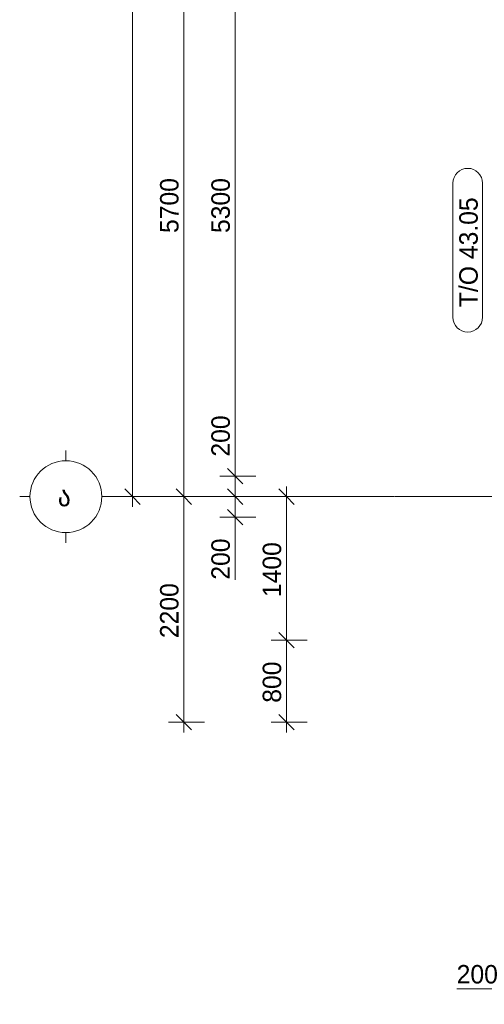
# Model space of a CAD drawing. Header units: millimetres. Extents: x -5900 to 46500, y -6400 to 34843.
# Tile 1 of 15: x -5900 to -1374, y -4950 to 4651. Entities that reach past the tile are written whole.
import ezdxf

# ---------------------------------------------------------------- set-up
doc = ezdxf.new("R2010")
doc.units = ezdxf.units.MM
doc.linetypes.add('StructuralPlan-L13$0$Grid Line', pattern=[22.225, 12.7, -3.175, 3.175, -3.175])
for name, color, linetype, lineweight in [('S - LINE', 7, 'Continuous', 20), ('StructuralPlan-L13$0$A-010-D_DIM', 7, 'Continuous', 5), ('StructuralPlan-L13$0$A-010-D_DIM-100', 7, 'Continuous', 5), ('StructuralPlan-L13$0$S-280-A_STRUCT_FRAME', 7, 'Continuous', 5), ('StructuralPlan-L13$0$Z-030-M_GRID', 7, 'Continuous', 5), ('StructuralPlan-L13$0$Z-033_T_GRIDREF', 7, 'Continuous', 5)]:
    doc.layers.add(name, color=color, linetype=linetype, lineweight=lineweight)
doc.styles.add('StructuralPlan-L13$0$Cubicon', font='Cubicon.ttf', dxfattribs={"height": 200})
doc.styles.add('StructuralPlan-L13$0$Cubicon_2', font='Cubicon.ttf', dxfattribs={"height": 180})
doc.dimstyles.new('StructuralPlan-L13$0$CUB_DIM_1_8', dxfattribs={"dimscale": 304.8, "dimtxt": 181.601257, "dimasz": 0.492126, "dimexe": 0.492126, "dimexo": 0.0625, "dimgap": 0, "dimtad": 1, "dimdec": 0, "dimzin": 0, "dimdsep": 46, "dimtxsty": 'StructuralPlan-L13$0$Cubicon_2', "dimblk1": 'StructuralPlan-L13$0$_Oblique', "dimblk2": 'StructuralPlan-L13$0$_Oblique', "dimsah": 1, "dimcen": 0.09, "dimdle": 0.328084, "dimazin": 0, "dimtfac": 1, "dimtdec": 4, "dimtix": 1, "dimtmove": 0, "dimatfit": 3, "dimfxl": 0.656168, "dimfxlon": 1, "dimtvp": 1, "dimtolj": 1, "dimtzin": 0, "dimarcsym": 2})
doc.dimstyles.new('StructuralPlan-L13$0$CUB_DIM_1_8_1', dxfattribs={"dimscale": 304.8, "dimtxt": 181.601257, "dimasz": 0.492126, "dimexe": 0.492126, "dimexo": 0.0625, "dimgap": 0, "dimtad": 1, "dimdec": 0, "dimzin": 0, "dimdsep": 46, "dimtxsty": 'StructuralPlan-L13$0$Cubicon_2', "dimblk1": 'StructuralPlan-L13$0$_Oblique', "dimblk2": 'StructuralPlan-L13$0$_Oblique', "dimsah": 1, "dimcen": 0.09, "dimdle": 0.328084, "dimazin": 0, "dimtfac": 1, "dimtdec": 4, "dimtix": 1, "dimtmove": 1, "dimatfit": 3, "dimfxl": 0.656168, "dimfxlon": 1, "dimtvp": 1, "dimtolj": 1, "dimtzin": 0, "dimarcsym": 2})

# ---------------------------------------------------------------- blocks, each defined once
blk = doc.blocks.new('StructuralPlan-L13$0$Grid - 00_CUB_ღერძის თავი-752507-L13')
at = {"layer": 'StructuralPlan-L13$0$Z-033_T_GRIDREF'}
for p, q in [((0, 3.5), (0, 4.5)), ((-3.5, 0), (-4.5, 0)), ((3.5, 0), (4.5, 0)), ((0, -3.5), (0, -4.5))]:
    blk.add_line(p, q, dxfattribs=at)
blk.add_circle((0, 0), 3.5, dxfattribs=at)
blk = doc.blocks.new('StructuralPlan-L13$0$DIMBLOCK55-L13')
at = {"layer": 'StructuralPlan-L13$0$A-010-D_DIM-100', "transparency": 16777216}
for p, q in [((-4800, 17400), (-4875, 17475)), ((-4800, -100), (-4800, 17500)), ((-4800, 17400), (-5000, 17400)), ((-4800, 17400), (-4725, 17325)), ((-4800, 17400), (-4650, 17400)), ((-4800, 0), (-4875, 75)), ((-4800, 0), (-5000, 0)), ((-4800, 0), (-4725, -75)), ((-4800, 0), (-4650, 0))]:
    blk.add_line(p, q, dxfattribs=at)
at = {"layer": 'StructuralPlan-L13$0$A-010-D_DIM-100', "color": 0, "transparency": 16777216, "insert": (-5033.1, 8350.8), "char_height": 180, "width": 838.16, "attachment_point": 1, "rotation": 90, "line_spacing_factor": 0.931288, "style": 'StructuralPlan-L13$0$Cubicon_2'}
blk.add_mtext('17400', dxfattribs=at)
blk = doc.blocks.new('StructuralPlan-L13$0$_Oblique')
at = {"color": 0, "linetype": 'ByBlock', "lineweight": -2}
blk.add_line((-0.5, -0.5), (0.5, 0.5), dxfattribs=at)
blk = doc.blocks.new('StructuralPlan-L13$0$DIMBLOCK56-L13')
at = {"layer": 'StructuralPlan-L13$0$A-010-D_DIM-100', "transparency": 16777216}
for p, q in [((-4300, 5700), (-4375, 5775)), ((-4300, 5700), (-4500, 5700)), ((-4300, -100), (-4300, 5700)), ((-4300, 5700), (-4225, 5625)), ((-4300, 5700), (-4150, 5700)), ((-4300, 0), (-4375, 75)), ((-4300, 0), (-4500, 0)), ((-4300, 0), (-4225, -75)), ((-4300, 0), (-4150, 0))]:
    blk.add_line(p, q, dxfattribs=at)
at = {"layer": 'StructuralPlan-L13$0$A-010-D_DIM-100', "color": 0, "transparency": 16777216, "insert": (-4533.1, 2570.6), "char_height": 180, "width": 670.528, "attachment_point": 1, "rotation": 90, "line_spacing_factor": 0.931288, "style": 'StructuralPlan-L13$0$Cubicon_2'}
blk.add_mtext('5700', dxfattribs=at)
blk = doc.blocks.new('StructuralPlan-L13$0$DIMBLOCK59-L13')
at = {"layer": 'StructuralPlan-L13$0$A-010-D_DIM-100', "transparency": 16777216}
for p, q in [((-3800, 0), (-3875, 75)), ((-3800, 0), (-4000, 0)), ((-3800, -300), (-3800, 0)), ((-3800, 0), (-3725, -75)), ((-3800, 0), (-3650, 0)), ((-3800, -200), (-3875, -125)), ((-3800, -290.5), (-3800, -100)), ((-3800, -200), (-3950, -200)), ((-3800, -200), (-3725, -275)), ((-3800, -200), (-3600, -200)), ((-3800, -809.5), (-3800, -290.5))]:
    blk.add_line(p, q, dxfattribs=at)
at = {"layer": 'StructuralPlan-L13$0$A-010-D_DIM-100', "color": 0, "transparency": 16777216, "insert": (-4033.1, -809.5), "char_height": 180, "width": 502.896, "attachment_point": 1, "rotation": 90, "line_spacing_factor": 0.931288, "style": 'StructuralPlan-L13$0$Cubicon_2'}
blk.add_mtext('200', dxfattribs=at)
blk = doc.blocks.new('StructuralPlan-L13$0$DIMBLOCK60-L13')
at = {"layer": 'StructuralPlan-L13$0$A-010-D_DIM-100', "transparency": 16777216}
for p, q in [((-3800, 809.5), (-3800, 290.5)), ((-3800, 290.5), (-3800, 100)), ((-3800, 200), (-3950, 200)), ((-3800, 200), (-3875, 275)), ((-3800, 0), (-3800, 200)), ((-3800, 200), (-3725, 125)), ((-3800, 200), (-3600, 200)), ((-3800, 0), (-3875, 75)), ((-3800, 0), (-4000, 0)), ((-3800, 0), (-3725, -75)), ((-3800, 0), (-3650, 0))]:
    blk.add_line(p, q, dxfattribs=at)
at = {"layer": 'StructuralPlan-L13$0$A-010-D_DIM-100', "color": 0, "transparency": 16777216, "insert": (-4033.1, 390.5), "char_height": 180, "width": 502.896, "attachment_point": 1, "rotation": 90, "line_spacing_factor": 0.931288, "style": 'StructuralPlan-L13$0$Cubicon_2'}
blk.add_mtext('200', dxfattribs=at)
blk = doc.blocks.new('StructuralPlan-L13$0$DIMBLOCK61-L13')
at = {"layer": 'StructuralPlan-L13$0$A-010-D_DIM-100', "transparency": 16777216}
for p, q in [((-3800, 5500), (-3875, 5575)), ((-3800, 5500), (-3950, 5500)), ((-3800, 200), (-3800, 5500)), ((-3800, 5500), (-3725, 5425)), ((-3800, 5500), (-3600, 5500)), ((-3800, 200), (-3950, 200)), ((-3800, 200), (-3875, 275)), ((-3800, 200), (-3725, 125)), ((-3800, 200), (-3600, 200))]:
    blk.add_line(p, q, dxfattribs=at)
at = {"layer": 'StructuralPlan-L13$0$A-010-D_DIM-100', "color": 0, "transparency": 16777216, "insert": (-4033.1, 2570.6), "char_height": 180, "width": 670.528, "attachment_point": 1, "rotation": 90, "line_spacing_factor": 0.931288, "style": 'StructuralPlan-L13$0$Cubicon_2'}
blk.add_mtext('5300', dxfattribs=at)
blk = doc.blocks.new('StructuralPlan-L13$0$DIMBLOCK137-L13')
at = {"layer": 'StructuralPlan-L13$0$A-010-D_DIM-100', "transparency": 16777216}
for p, q in [((-4300, -2300), (-4300, 100)), ((-4300, 0), (-4375, 75)), ((-4300, 0), (-4500, 0)), ((-4300, 0), (-4225, -75)), ((-4300, 0), (-4150, 0)), ((-4300, -2200), (-4450, -2200)), ((-4300, -2200), (-4375, -2125)), ((-4300, -2200), (-4225, -2275)), ((-4300, -2200), (-4100, -2200))]:
    blk.add_line(p, q, dxfattribs=at)
at = {"layer": 'StructuralPlan-L13$0$A-010-D_DIM-100', "color": 0, "transparency": 16777216, "insert": (-4533.1, -1379.4), "char_height": 180, "width": 670.528, "attachment_point": 1, "rotation": 90, "line_spacing_factor": 0.931288, "style": 'StructuralPlan-L13$0$Cubicon_2'}
blk.add_mtext('2200', dxfattribs=at)
blk = doc.blocks.new('StructuralPlan-L13$0$DIMBLOCK197-L13')
at = {"layer": 'StructuralPlan-L13$0$A-010-D_DIM-100', "transparency": 16777216}
for p, q in [((-3300, -1400), (-3375, -1325)), ((-3300, -1400), (-3450, -1400)), ((-3300, -2300), (-3300, -1400)), ((-3300, -1400), (-3225, -1475)), ((-3300, -1400), (-3100, -1400)), ((-3300, -2200), (-3450, -2200)), ((-3300, -2200), (-3375, -2125)), ((-3300, -2200), (-3225, -2275)), ((-3300, -2200), (-3100, -2200))]:
    blk.add_line(p, q, dxfattribs=at)
at = {"layer": 'StructuralPlan-L13$0$A-010-D_DIM-100', "color": 0, "transparency": 16777216, "insert": (-3533.1, -2009.5), "char_height": 180, "width": 502.896, "attachment_point": 1, "rotation": 90, "line_spacing_factor": 0.931288, "style": 'StructuralPlan-L13$0$Cubicon_2'}
blk.add_mtext('800', dxfattribs=at)
blk = doc.blocks.new('StructuralPlan-L13$0$DIMBLOCK198-L13')
at = {"layer": 'StructuralPlan-L13$0$A-010-D_DIM-100', "transparency": 16777216}
for p, q in [((-3300, -1400), (-3300, 100)), ((-3300, 0), (-3375, 75)), ((-3300, 0), (-3500, 0)), ((-3300, 0), (-3225, -75)), ((-3300, 0), (-3150, 0)), ((-3300, -1400), (-3375, -1325)), ((-3300, -1400), (-3450, -1400)), ((-3300, -1400), (-3225, -1475)), ((-3300, -1400), (-3100, -1400))]:
    blk.add_line(p, q, dxfattribs=at)
at = {"layer": 'StructuralPlan-L13$0$A-010-D_DIM-100', "color": 0, "transparency": 16777216, "insert": (-3533.1, -979.4), "char_height": 180, "width": 670.528, "attachment_point": 1, "rotation": 90, "line_spacing_factor": 0.931288, "style": 'StructuralPlan-L13$0$Cubicon_2'}
blk.add_mtext('1400', dxfattribs=at)
blk = doc.blocks.new('StructuralPlan-L13$0$DIMBLOCK201-L13')
at = {"layer": 'StructuralPlan-L13$0$A-010-D_DIM-100', "transparency": 16777216}
for p, q in [((-1000, -4800), (-1000, -4600)), ((-800, -4800), (-800, -4600)), ((-1643.3, -4800), (-1124.2, -4800)), ((-1124.2, -4800), (-900, -4800)), ((-1100, -4800), (-800, -4800)), ((-1000, -4800), (-1075, -4875)), ((-1000, -4800), (-925, -4725)), ((-1000, -4800), (-1000, -4950)), ((-800, -4800), (-875, -4875)), ((-800, -4800), (-725, -4725)), ((-800, -4800), (-800, -4950))]:
    blk.add_line(p, q, dxfattribs=at)
at = {"layer": 'StructuralPlan-L13$0$A-010-D_DIM-100', "color": 0, "transparency": 16777216, "insert": (-1643.3, -4566.9), "char_height": 180, "width": 502.896, "attachment_point": 1, "line_spacing_factor": 0.931288, "style": 'StructuralPlan-L13$0$Cubicon_2'}
blk.add_mtext('200', dxfattribs=at)
blk = doc.blocks.new('StructuralPlan-L13$0$00_CUB_რიგელის თეგი_ზედა ნიშნული_კვეთი_მარკირება - მარკირება-კვეთი-ნიშნული-1405924-L13')
at = {"layer": 'StructuralPlan-L13$0$S-280-A_STRUCT_FRAME'}
for p, q in [((6.541, 3.047), (-6.541, 3.047)), ((-6.541, 0.156), (6.541, 0.156))]:
    blk.add_line(p, q, dxfattribs=at)
for centre, start, end in [((-6.541, 1.602), 90, 270), ((6.541, 1.602), 270, 90)]:
    blk.add_arc(centre, 1.445, start, end, dxfattribs=at)
blk = doc.blocks.new('StructuralPlan-L13')
at = {"layer": 'StructuralPlan-L13$0$Z-030-M_GRID', "linetype": 'StructuralPlan-L13$0$Grid Line'}
blk.add_line((45600, 0), (-5000, 0), dxfattribs=at)
at = {"layer": 'StructuralPlan-L13$0$S-280-A_STRUCT_FRAME', "xscale": 99.99999999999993, "yscale": 99.99999999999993, "zscale": 99.99999999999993, "rotation": 90.00000000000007}
blk.add_blockref('StructuralPlan-L13$0$00_CUB_რიგელის თეგი_ზედა ნიშნული_კვეთი_მარკირება - მარკირება-კვეთი-ნიშნული-1405924-L13', (-1375.7, 2402.7), dxfattribs=at)
at = {"layer": 'StructuralPlan-L13$0$Z-033_T_GRIDREF', "xscale": 99.99999999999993, "yscale": 99.99999999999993, "zscale": 99.99999999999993, "rotation": 89.99999999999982}
blk.add_blockref('StructuralPlan-L13$0$Grid - 00_CUB_ღერძის თავი-752507-L13', (-5450, 0), dxfattribs=at)
at = {"layer": 'StructuralPlan-L13$0$S-280-A_STRUCT_FRAME', "insert": (-1618.1, 1847.8), "char_height": 180, "width": 1330.801, "attachment_point": 1, "rotation": 90, "style": 'StructuralPlan-L13$0$Cubicon_2'}
blk.add_mtext('T/O 43.05', dxfattribs=at)
at = {"layer": 'StructuralPlan-L13$0$Z-033_T_GRIDREF', "insert": (-5529.9, 107.1), "char_height": 200, "width": 192.405, "attachment_point": 1, "style": 'StructuralPlan-L13$0$Cubicon'}
blk.add_mtext('\\fCubicon|b0|i0|c254|p2|;ა', dxfattribs=at)
at = {"layer": 'StructuralPlan-L13$0$A-010-D_DIM'}
for base, p1, p2, override, picture, middle in [((-4800, 17400), (-5000, 0), (-5000, 17400), {"dimpost": '<>', "dimfxl": 17399.999996}, 'StructuralPlan-L13$0$DIMBLOCK55-L13', (-4891.8, 8700)), ((-4300, 5700), (-4500, 0), (-4500, 5700), {"dimpost": '<>', "dimfxl": 5700.000079}, 'StructuralPlan-L13$0$DIMBLOCK56-L13', (-4391.8, 2850)), ((-3800, 5500), (-3600, 200), (-3600, 5500), {"dimpost": '<>', "dimfxl": 5300.000079}, 'StructuralPlan-L13$0$DIMBLOCK61-L13', (-3891.9, 2850)), ((-4300, 0), (-4100, -2200), (-4500, 0), {"dimpost": '<>', "dimfxl": 2236.067677}, 'StructuralPlan-L13$0$DIMBLOCK137-L13', (-4391.8, -1100)), ((-3300, 0), (-3100, -1400), (-3500, 0), {"dimpost": '<>', "dimfxl": 1456.021684}, 'StructuralPlan-L13$0$DIMBLOCK198-L13', (-3391.8, -700)), ((-3300, -1400), (-3100, -2200), (-3100, -1400), {"dimpost": '<>', "dimfxl": 800}, 'StructuralPlan-L13$0$DIMBLOCK197-L13', (-3391.8, -1800))]:
    dim = blk.add_linear_dim(base=base, p1=p1, p2=p2, angle=90, dimstyle='StructuralPlan-L13$0$CUB_DIM_1_8', override=override, dxfattribs=at)
    dim.commit()
    dim.dimension.update_dxf_attribs({"geometry": picture, "text_midpoint": middle})
for base, p1, p2, picture, middle in [((-3800, 200), (-4000, 0), (-3600, 200), 'StructuralPlan-L13$0$DIMBLOCK60-L13', (-3913.1, 641.9)), ((-3800, 0), (-3600, -200), (-4000, 0), 'StructuralPlan-L13$0$DIMBLOCK59-L13', (-3913.1, -558.1))]:
    dim = blk.add_linear_dim(base=base, p1=p1, p2=p2, angle=90, dimstyle='StructuralPlan-L13$0$CUB_DIM_1_8_1', override={"dimpost": '<>', "dimfxl": 447.213595}, dxfattribs=at)
    dim.commit()
    dim.dimension.update_dxf_attribs({"geometry": picture, "text_midpoint": middle, "dimtype": 128, "text_rotation": 90})
dim = blk.add_linear_dim(base=(-800, -4800), p1=(-1000, -4600), p2=(-800, -4600), dimstyle='StructuralPlan-L13$0$CUB_DIM_1_8_1', override={"dimpost": '<>', "dimfxl": 200}, dxfattribs=at)
dim.commit()
dim.dimension.update_dxf_attribs({"geometry": 'StructuralPlan-L13$0$DIMBLOCK201-L13', "text_midpoint": (-1391.8, -4686.9), "dimtype": 128})

msp = doc.modelspace()

# ---------------------------------------------------------------- block references
at = {"layer": 'S - LINE'}
msp.add_blockref('StructuralPlan-L13', (0, 0), dxfattribs=at)

doc.saveas('drawing.dxf')
